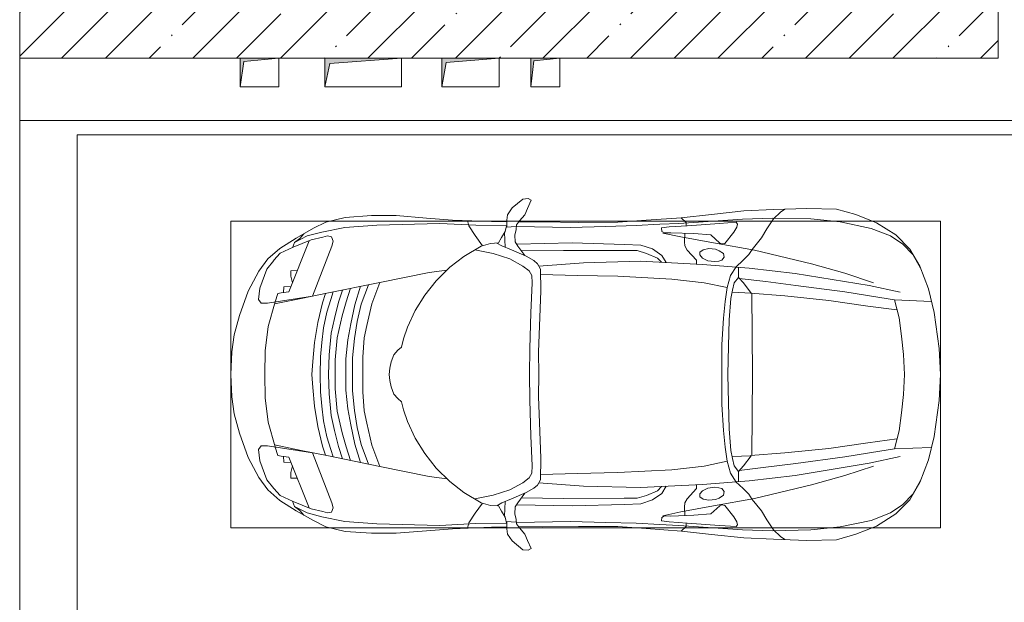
# Model space of a CAD drawing. Header units: millimetres. Extents: x -32229 to 170644, y -13689 to 125138.
# Tile 19 of 256: x -6265 to -1132, y 49736 to 52775. Entities that reach past the tile are written whole.
import ezdxf

# ---------------------------------------------------------------- set-up
doc = ezdxf.new("R2010")
doc.units = ezdxf.units.MM
for name, color, linetype, lineweight in [('A-DETL-GENF', 7, 'Continuous', 18), ('A-FLOR', 7, 'Continuous', 18), ('A-WALL', 7, 'Continuous', 18), ('A-WALL-PATT', 7, 'Continuous', 40), ('C-PRKG', 7, 'Continuous', 18), ('M-EQPM', 7, 'Continuous', 18)]:
    doc.layers.add(name, color=color, linetype=linetype, lineweight=lineweight)

# ---------------------------------------------------------------- blocks, each defined once
blk = doc.blocks.new('АР_Машиноместо - 4900x2400_М__5300х2500_-V14--01 ЭО')
at = {"layer": 'A-DETL-GENF', "color": 253, "lineweight": 13, "true_color": 0xaaaaaa}
for p, q in [((1044.2, -818.6), (943.3, -845.1)), ((1132.7, -806), (1044.2, -818.6)), ((1250, -800), (1132.7, -806)), ((1250, -800), (1367.3, -806)), ((1367.3, -806), (1455.8, -818.6)), ((1455.8, -818.6), (1556.7, -845.1)), ((943.3, -845.1), (815.8, -891)), ((1556.7, -845.1), (1684.2, -891)), ((815.8, -891), (711.9, -946.2)), ((1684.2, -891), (1788.1, -946.2)), ((711.9, -946.2), (647.2, -992.8)), ((800.1, -952.6), (700.9, -989.1)), ((859, -944.1), (800.1, -952.6)), ((877.7, -958.9), (859, -944.1)), ((877.7, -991.4), (877.7, -958.9)), ((1622.3, -958.9), (1641, -944.1)), ((1622.3, -991.4), (1622.3, -958.9)), ((1641, -944.1), (1699.9, -952.6)), ((1699.9, -952.6), (1799.1, -989.1)), ((1788.1, -946.2), (1852.8, -992.8)), ((647.2, -992.8), (593.2, -1056.8)), ((654.7, -1024.4), (617.9, -1057.3)), ((700.9, -989.1), (655, -1024.3)), ((841.1, -1225.9), (877.7, -991.4)), ((1000.2, -994.5), (871.4, -1031.3)), ((1127.4, -979.8), (1000.2, -994.5)), ((1250, -977.6), (1127.4, -979.8)), ((1250, -977.6), (1372.6, -979.8)), ((1372.6, -979.8), (1499.8, -994.5)), ((1499.8, -994.5), (1628.6, -1031.3)), ((1658.9, -1225.9), (1622.3, -991.4)), ((1799.1, -989.1), (1845, -1024.3)), ((1845.3, -1024.4), (1882.1, -1057.3)), ((1852.8, -992.8), (1906.8, -1056.8)), ((593.2, -1056.8), (539.3, -1140.4)), ((617.9, -1057.3), (586.9, -1126.3)), ((882.6, -1027.5), (853.8, -1167.4)), ((1617.4, -1027.5), (1646.2, -1167.4)), ((1882.1, -1057.3), (1913.1, -1126.3)), ((1906.8, -1056.8), (1960.7, -1140.4)), ((586.9, -1126.3), (548.2, -1220.1)), ((589, -1121.6), (561.3, -1132.6)), ((1911, -1121.6), (1938.7, -1132.6)), ((1913.1, -1126.3), (1951.8, -1220.1)), ((539.3, -1140.4), (487.4, -1232.1)), ((540.4, -1159.6), (516.2, -1180.5)), ((561.3, -1132.6), (540.4, -1159.6)), ((853.8, -1167.4), (826.8, -1300.9)), ((1646.2, -1167.4), (1673.2, -1300.9)), ((1938.7, -1132.6), (1959.6, -1159.6)), ((1959.6, -1159.6), (1983.8, -1180.5)), ((1960.7, -1140.4), (2012.6, -1232.1)), ((548.2, -1220.1), (535, -1280.6)), ((580.7, -1327.1), (841.1, -1225.9)), ((1182.5, -1227.5), (1084.1, -1236)), ((1250, -1223.7), (1182.5, -1227.5)), ((1250, -1223.7), (1317.5, -1227.5)), ((1317.5, -1227.5), (1415.9, -1236)), ((1919.3, -1327.1), (1658.9, -1225.9)), ((1951.8, -1220.1), (1965, -1280.6)), ((487.4, -1232.1), (455.7, -1296.1)), ((535, -1280.6), (527.2, -1305.2)), ((876.3, -1278.7), (828.3, -1293.7)), ((978.6, -1254.6), (876.3, -1278.7)), ((1084.1, -1236), (978.6, -1254.6)), ((1083.6, -1274.6), (1007.1, -1283.7)), ((1159.1, -1267.9), (1083.6, -1274.6)), ((1250, -1266.6), (1159.1, -1267.9)), ((1250, -1266.6), (1340.9, -1267.9)), ((1340.9, -1267.9), (1416.4, -1274.6)), ((1415.9, -1236), (1521.4, -1254.6)), ((1416.4, -1274.6), (1492.9, -1283.7)), ((1521.4, -1254.6), (1623.7, -1278.7)), ((1623.7, -1278.7), (1671.7, -1293.7)), ((1965, -1280.6), (1972.8, -1305.2)), ((2012.6, -1232.1), (2044.3, -1296.1)), ((455.7, -1296.1), (430.8, -1396.6)), ((527.2, -1305.2), (531.8, -1326)), ((531.8, -1326), (554.4, -1333.3)), ((554.4, -1333.3), (580.7, -1327.1)), ((826.8, -1300.9), (770, -1576.5)), ((859.1, -1321.2), (819.9, -1334.4)), ((925.2, -1301.6), (859.1, -1321.2)), ((1007.1, -1283.7), (925.2, -1301.6)), ((1035, -1323.2), (958.3, -1341.1)), ((1148.3, -1312.4), (1035, -1323.2)), ((1250, -1309.3), (1148.3, -1312.4)), ((1250, -1309.3), (1351.7, -1312.4)), ((1351.7, -1312.4), (1465, -1323.2)), ((1465, -1323.2), (1541.7, -1341.1)), ((1492.9, -1283.7), (1574.8, -1301.6)), ((1574.8, -1301.6), (1640.9, -1321.2)), ((1640.9, -1321.2), (1680.1, -1334.4)), ((1673.2, -1300.9), (1730, -1576.5)), ((1945.6, -1333.3), (1919.3, -1327.1)), ((1968.2, -1326), (1945.6, -1333.3)), ((1972.8, -1305.2), (1968.2, -1326)), ((2044.3, -1296.1), (2069.2, -1396.6)), ((873.8, -1361.2), (809.9, -1383.1)), ((945.3, -1380.6), (871.4, -1401.1)), ((958.3, -1341.1), (873.8, -1361.2)), ((1059, -1354.8), (945.3, -1380.6)), ((1174.5, -1344.2), (1059, -1354.8)), ((1250, -1344.9), (1174.5, -1344.2)), ((1250, -1344.9), (1325.5, -1344.2)), ((1325.5, -1344.2), (1441, -1354.8)), ((1441, -1354.8), (1554.7, -1380.6)), ((1541.7, -1341.1), (1626.2, -1361.2)), ((1554.7, -1380.6), (1628.6, -1401.1)), ((1626.2, -1361.2), (1690.1, -1383.1)), ((430.8, -1396.6), (422, -1534.1)), ((871.4, -1401.1), (800.5, -1424.6)), ((986.2, -1425.6), (887, -1446.5)), ((1070, -1410.4), (986.2, -1425.6)), ((1163.9, -1435.1), (1061.9, -1445.7)), ((1168.3, -1399.8), (1070, -1410.4)), ((1250, -1435.1), (1163.9, -1435.1)), ((1250, -1400.1), (1168.3, -1399.8)), ((1250, -1400.1), (1331.7, -1399.8)), ((1250, -1435.1), (1336.1, -1435.1)), ((1331.7, -1399.8), (1430, -1410.4)), ((1336.1, -1435.1), (1438.1, -1445.7)), ((1430, -1410.4), (1513.8, -1425.6)), ((1513.8, -1425.6), (1613, -1446.5)), ((1628.6, -1401.1), (1699.5, -1424.6)), ((2069.2, -1396.6), (2078, -1534.1)), ((884.3, -1480.8), (782, -1518.1)), ((887, -1446.5), (790.4, -1477.3)), ((973.4, -1459.7), (884.3, -1480.8)), ((1061.9, -1445.7), (973.4, -1459.7)), ((1250, -1488.3), (1159.3, -1489.1)), ((1250, -1488.3), (1340.7, -1489.1)), ((1438.1, -1445.7), (1526.6, -1459.7)), ((1526.6, -1459.7), (1615.7, -1480.8)), ((1613, -1446.5), (1709.6, -1477.3)), ((1615.7, -1480.8), (1718, -1518.1)), ((422, -1534.1), (422, -1662.9)), ((881.7, -1536.4), (770, -1576.5)), ((994.9, -1509.3), (881.7, -1536.4)), ((1060, -1496.1), (994.9, -1509.3)), ((1159.3, -1489.1), (1060, -1496.1)), ((1340.7, -1489.1), (1440, -1496.1)), ((1440, -1496.1), (1505.1, -1509.3)), ((1505.1, -1509.3), (1618.3, -1536.4)), ((1618.3, -1536.4), (1730, -1576.5)), ((2078, -1534.1), (2078, -1662.9)), ((770, -1576.5), (718.3, -1834.2)), ((1730, -1576.5), (1781.7, -1834.2)), ((1184.7, -1635.7), (1147.5, -1650.5)), ((1217.8, -1629.1), (1184.7, -1635.7)), ((1217.8, -1629.1), (1250, -1626.8)), ((1282.2, -1629.1), (1250, -1626.8)), ((1282.2, -1629.1), (1315.3, -1635.7)), ((1315.3, -1635.7), (1352.5, -1650.5)), ((422, -1662.9), (434.8, -1820.7)), ((1107.2, -1689.8), (1064.9, -1700.5)), ((1123.5, -1670.9), (1107.2, -1689.8)), ((1147.5, -1650.5), (1123.5, -1670.9)), ((1352.5, -1650.5), (1376.5, -1670.9)), ((1376.5, -1670.9), (1392.8, -1689.8)), ((1392.8, -1689.8), (1435.1, -1700.5)), ((2078, -1662.9), (2065.2, -1820.7)), ((1004.2, -1721.4), (917, -1761.1)), ((1064.9, -1700.5), (1004.2, -1721.4)), ((1435.1, -1700.5), (1495.8, -1721.4)), ((1495.8, -1721.4), (1583, -1761.1)), ((917, -1761.1), (837.5, -1812.1)), ((1583, -1761.1), (1662.5, -1812.1)), ((434.8, -1820.7), (444.9, -1956.8)), ((718.3, -1834.2), (705.7, -1926.7)), ((837.5, -1812.1), (761.1, -1871.7)), ((1662.5, -1812.1), (1738.9, -1871.7)), ((1781.7, -1834.2), (1794.3, -1926.7)), ((2065.2, -1820.7), (2055.1, -1956.8)), ((761.1, -1871.7), (690.7, -1941.6)), ((1738.9, -1871.7), (1809.3, -1941.6)), ((690.7, -1941.6), (634.6, -2015)), ((1809.3, -1941.6), (1865.4, -2015)), ((444.9, -1956.8), (453, -2159.1)), ((2055.1, -1956.8), (2047, -2159.1)), ((475.1, -2041), (447.5, -2034.4)), ((525.5, -2074.6), (475.1, -2041)), ((634.6, -2015), (580.7, -2105.7)), ((1865.4, -2015), (1919.3, -2105.7)), ((1974.5, -2074.6), (2024.9, -2041)), ((2024.9, -2041), (2052.5, -2034.4)), ((578.8, -2112.6), (525.5, -2074.6)), ((619.7, -2168.6), (600.3, -2072.7)), ((1880.3, -2168.6), (1899.7, -2072.7)), ((1921.2, -2112.6), (1974.5, -2074.6)), ((567.1, -2153.8), (564.3, -2195.4)), ((580.7, -2105.7), (567.1, -2153.8)), ((1919.3, -2105.7), (1932.9, -2153.8)), ((1932.9, -2153.8), (1935.7, -2195.4)), ((453, -2159.1), (455, -2238.9)), ((564.3, -2195.4), (536.7, -2211.8)), ((579.9, -2213.8), (564.9, -2186.5)), ((647.3, -2254.2), (619.7, -2168.6)), ((1852.7, -2254.2), (1880.3, -2168.6)), ((1920.1, -2213.8), (1935.1, -2186.5)), ((1935.7, -2195.4), (1963.3, -2211.8)), ((2047, -2159.1), (2045, -2238.9)), ((381.7, -2266.4), (417.4, -2243.4)), ((417.4, -2243.4), (445.1, -2238.7)), ((445.1, -2238.7), (481.8, -2239.5)), ((505.1, -2230), (467.5, -2239.2)), ((482, -2235.6), (479.1, -2288.7)), ((536.7, -2211.8), (505.1, -2230)), ((586.6, -2231.3), (510.1, -2227.1)), ((600.8, -2263), (579.9, -2213.8)), ((685.1, -2322.3), (647.3, -2254.2)), ((1814.9, -2322.3), (1852.7, -2254.2)), ((1899.2, -2263), (1920.1, -2213.8)), ((1913.4, -2231.3), (1989.9, -2227.1)), ((1963.3, -2211.8), (1994.9, -2230)), ((1994.9, -2230), (2032.5, -2239.2)), ((2018, -2235.6), (2020.9, -2288.7)), ((2054.9, -2238.7), (2018.2, -2239.5)), ((2082.6, -2243.4), (2054.9, -2238.7)), ((2118.3, -2266.4), (2082.6, -2243.4)), ((335.2, -2322.3), (381.7, -2266.4)), ((449.8, -2306.1), (417.4, -2333.8)), ((470, -2290), (449.8, -2306.1)), ((454.5, -2423.6), (456, -2301.1)), ((493.6, -2288.6), (470, -2290)), ((523.3, -2281.2), (493.6, -2288.6)), ((559, -2282.6), (523.3, -2281.2)), ((580.6, -2296), (559, -2282.6)), ((630.6, -2332.9), (580.6, -2296)), ((633.8, -2340.5), (600.8, -2263)), ((1866.2, -2340.5), (1899.2, -2263)), ((1869.4, -2332.9), (1919.4, -2296)), ((1919.4, -2296), (1941, -2282.6)), ((1941, -2282.6), (1976.7, -2281.2)), ((1976.7, -2281.2), (2006.4, -2288.6)), ((2006.4, -2288.6), (2030, -2290)), ((2030, -2290), (2050.2, -2306.1)), ((2045.5, -2423.6), (2044, -2301.1)), ((2050.2, -2306.1), (2082.6, -2333.8)), ((2164.8, -2322.3), (2118.3, -2266.4)), ((333.1, -2350.6), (335.2, -2322.3)), ((341.2, -2366.2), (333.1, -2350.6)), ((384.4, -2347.9), (341.2, -2366.2)), ((417.4, -2333.8), (384.4, -2347.9)), ((603.5, -2534.3), (606.1, -2314.9)), ((656.7, -2380.3), (633.8, -2340.5)), ((710, -2355.4), (685.1, -2322.3)), ((734.3, -2368.8), (710, -2355.4)), ((1115.2, -2358.7), (929.1, -2364.1)), ((1250, -2357.8), (1115.2, -2358.7)), ((1250, -2357.8), (1384.8, -2358.7)), ((1384.8, -2358.7), (1570.9, -2364.1)), ((1765.7, -2368.8), (1790, -2355.4)), ((1790, -2355.4), (1814.9, -2322.3)), ((1843.3, -2380.3), (1866.2, -2340.5)), ((1896.5, -2534.3), (1893.9, -2314.9)), ((2082.6, -2333.8), (2115.6, -2347.9)), ((2115.6, -2347.9), (2158.8, -2366.2)), ((2158.8, -2366.2), (2166.9, -2350.6)), ((2166.9, -2350.6), (2164.8, -2322.3)), ((672.8, -2399.7), (656.7, -2380.3)), ((684.8, -2406.5), (667.8, -2638.3)), ((700.6, -2415.4), (672.8, -2399.7)), ((772.7, -2371.5), (734.3, -2368.8)), ((929.1, -2364.1), (772.7, -2371.5)), ((999.2, -2409.3), (813.8, -2416.7)), ((1132.7, -2404.6), (999.2, -2409.3)), ((1250, -2406.6), (1132.7, -2404.6)), ((1250, -2406.6), (1367.3, -2404.6)), ((1367.3, -2404.6), (1500.8, -2409.3)), ((1500.8, -2409.3), (1686.2, -2416.7)), ((1570.9, -2364.1), (1727.3, -2371.5)), ((1727.3, -2371.5), (1765.7, -2368.8)), ((1799.4, -2415.4), (1827.2, -2399.7)), ((1815.2, -2406.5), (1832.2, -2638.3)), ((1827.2, -2399.7), (1843.3, -2380.3)), ((456.8, -2613.6), (454.5, -2423.6)), ((813.8, -2416.7), (700.6, -2415.4)), ((1686.2, -2416.7), (1799.4, -2415.4)), ((2043.2, -2613.6), (2045.5, -2423.6)), ((604.4, -2850.8), (603.5, -2534.3)), ((1895.6, -2850.8), (1896.5, -2534.3)), ((456.1, -2818.3), (456.8, -2613.6)), ((2043.9, -2818.3), (2043.2, -2613.6)), ((667.8, -2638.3), (659.3, -2936)), ((1832.2, -2638.3), (1840.7, -2936)), ((446, -2964.8), (456.1, -2818.3)), ((2054, -2964.8), (2043.9, -2818.3)), ((604.4, -2919.4), (604.4, -2850.8)), ((1895.6, -2919.4), (1895.6, -2850.8)), ((618.7, -2966.7), (604.4, -2919.4)), ((1881.3, -2966.7), (1895.6, -2919.4)), ((432.8, -3149.3), (446, -2964.8)), ((643.6, -3024.6), (618.7, -2966.7)), ((659.3, -2936), (676.4, -3260.1)), ((1840.7, -2936), (1823.6, -3260.1)), ((1856.4, -3024.6), (1881.3, -2966.7)), ((2067.2, -3149.3), (2054, -2964.8)), ((665.1, -3046.1), (643.6, -3024.6)), ((1834.9, -3046.1), (1856.4, -3024.6)), ((485.6, -3046.1), (480.8, -3085)), ((504.5, -3046.6), (485.6, -3046.1)), ((512.2, -3061.4), (504.5, -3046.6)), ((510.9, -3094.6), (512.2, -3061.4)), ((1987.8, -3061.4), (1995.5, -3046.6)), ((1989.1, -3094.6), (1987.8, -3061.4)), ((1995.5, -3046.6), (2014.4, -3046.1)), ((2014.4, -3046.1), (2019.2, -3085)), ((480.8, -3085), (474.8, -3179.9)), ((515.3, -3213.7), (510.9, -3094.6)), ((1984.7, -3213.7), (1989.1, -3094.6)), ((2019.2, -3085), (2025.2, -3179.9)), ((415.7, -3305.9), (432.8, -3149.3)), ((456.9, -3174.2), (432.9, -3148.3)), ((475.2, -3173.5), (456.9, -3174.2)), ((474.8, -3179.9), (462.2, -3347.3)), ((558.4, -3165.4), (513.6, -3168)), ((579.5, -3167.7), (558.4, -3165.4)), ((601.7, -3179.4), (579.5, -3167.7)), ((654.5, -3228.1), (601.7, -3179.4)), ((1845.5, -3228.1), (1898.3, -3179.4)), ((1898.3, -3179.4), (1920.5, -3167.7)), ((1920.5, -3167.7), (1941.6, -3165.4)), ((1941.6, -3165.4), (1986.4, -3168)), ((2024.8, -3173.5), (2043.1, -3174.2)), ((2025.2, -3179.9), (2037.8, -3347.3)), ((2043.1, -3174.2), (2067.1, -3148.3)), ((2084.3, -3305.9), (2067.1, -3148.3)), ((522.2, -3303.2), (515.3, -3213.7)), ((674.6, -3227.6), (654.5, -3228.1)), ((1825.4, -3227.6), (1845.5, -3228.1)), ((1977.8, -3303.2), (1984.7, -3213.7)), ((599.8, -3262.3), (593.6, -3292.5)), ((612.1, -3245.7), (599.8, -3262.3)), ((626.8, -3246.1), (612.1, -3245.7)), ((643.2, -3259.9), (626.8, -3246.1)), ((657.2, -3286.3), (643.2, -3259.9)), ((676.4, -3260.1), (695.7, -3502.8)), ((1823.6, -3260.1), (1804.3, -3502.8)), ((1842.8, -3286.3), (1856.8, -3259.9)), ((1856.8, -3259.9), (1873.2, -3246.1)), ((1873.2, -3246.1), (1887.9, -3245.7)), ((1887.9, -3245.7), (1900.2, -3262.3)), ((1900.2, -3262.3), (1906.4, -3292.5)), ((397.1, -3474.2), (415.7, -3305.9)), ((564.6, -3349.7), (522.2, -3303.2)), ((593.6, -3292.5), (597.1, -3327.4)), ((597.1, -3327.4), (605.2, -3346.8)), ((661.1, -3321.2), (657.2, -3286.3)), ((658.7, -3344.5), (661.1, -3321.2)), ((1838.9, -3321.2), (1842.8, -3286.3)), ((1841.3, -3344.5), (1838.9, -3321.2)), ((1902.9, -3327.4), (1894.8, -3346.8)), ((1906.4, -3292.5), (1902.9, -3327.4)), ((1935.4, -3349.7), (1977.8, -3303.2)), ((2102.9, -3474.2), (2084.3, -3305.9)), ((462.2, -3347.3), (456.6, -3434.5)), ((508, -3422.8), (566.8, -3375.1)), ((569.7, -3360.7), (564.6, -3349.7)), ((566.8, -3375.1), (569.7, -3360.7)), ((605.2, -3346.8), (620, -3369.3)), ((620, -3369.3), (638.7, -3372.5)), ((638.7, -3372.5), (654.1, -3360.7)), ((654.1, -3360.7), (658.7, -3344.5)), ((1845.9, -3360.7), (1841.3, -3344.5)), ((1861.3, -3372.5), (1845.9, -3360.7)), ((1880, -3369.3), (1861.3, -3372.5)), ((1894.8, -3346.8), (1880, -3369.3)), ((1930.3, -3360.7), (1935.4, -3349.7)), ((1933.2, -3375.1), (1930.3, -3360.7)), ((1992, -3422.8), (1933.2, -3375.1)), ((2037.8, -3347.3), (2043.4, -3434.5)), ((456.6, -3434.5), (466.2, -3441.1)), ((481.5, -3439.1), (508, -3422.8)), ((690.2, -3433.7), (654.7, -3470.4)), ((773, -3424.2), (744.1, -3447.2)), ((811.1, -3414.8), (773, -3424.2)), ((853.3, -3407.2), (811.1, -3414.8)), ((825.6, -3512.1), (821, -3413)), ((965.3, -3397.8), (853.3, -3407.2)), ((1102.5, -3394.3), (965.3, -3397.8)), ((1250, -3391.3), (1102.5, -3394.3)), ((1250, -3391.3), (1397.5, -3394.3)), ((1397.5, -3394.3), (1534.7, -3397.8)), ((1534.7, -3397.8), (1646.7, -3407.2)), ((1646.7, -3407.2), (1688.9, -3414.8)), ((1674.4, -3512.1), (1679, -3413)), ((1688.9, -3414.8), (1727, -3424.2)), ((1727, -3424.2), (1755.7, -3447)), ((1809.8, -3433.7), (1845.3, -3470.4)), ((2018.5, -3439.1), (1992, -3422.8)), ((2043.4, -3434.5), (2033.8, -3441.1)), ((390.2, -3630), (397.1, -3474.2)), ((466.2, -3441.1), (481.5, -3439.1)), ((654.7, -3470.4), (624.9, -3501.2)), ((744.1, -3447.2), (691.3, -3447.2)), ((744.3, -3447), (773.2, -3472.4)), ((773.2, -3472.4), (825.6, -3512.1)), ((1726.8, -3472.4), (1674.4, -3512.1)), ((1755.7, -3447), (1726.8, -3472.4)), ((1755.7, -3447.2), (1808.7, -3447.2)), ((1845.3, -3470.4), (1875.1, -3501.2)), ((2033.8, -3441.1), (2018.5, -3439.1)), ((2109.8, -3630), (2102.9, -3474.2)), ((598.3, -3518.6), (537.9, -3567)), ((624.9, -3501.2), (598.3, -3518.6)), ((840.1, -3687.8), (826.6, -3509.6)), ((1250, -3520.1), (827.2, -3517.2)), ((1250, -3520.1), (1672.8, -3517.2)), ((1659.9, -3687.8), (1673.4, -3509.6)), ((1875.1, -3501.2), (1901.7, -3518.6)), ((1901.7, -3518.6), (1962.1, -3567)), ((537.9, -3567), (491.4, -3594.2)), ((1962.1, -3567), (2008.6, -3594.2)), ((384, -3802.9), (390.2, -3630)), ((438.6, -3629.8), (403.8, -3665.5)), ((491.4, -3594.2), (438.6, -3629.8)), ((2008.6, -3594.2), (2061.4, -3629.8)), ((2061.4, -3629.8), (2096.2, -3665.5)), ((2116, -3802.9), (2109.8, -3630)), ((403.8, -3665.5), (388.1, -3688.4)), ((863.9, -3917.5), (840.1, -3687.8)), ((1636.1, -3917.5), (1659.9, -3687.8)), ((2096.2, -3665.5), (2111.9, -3688.4)), ((387.4, -3958.4), (384, -3802.9)), ((2112.6, -3958.4), (2116, -3802.9)), ((893.6, -4121.6), (863.9, -3917.5)), ((1606.4, -4121.6), (1636.1, -3917.5)), ((416.4, -4059.2), (387.4, -3958.4)), ((2083.6, -4059.2), (2112.6, -3958.4)), ((458.6, -4167), (416.4, -4059.2)), ((2041.4, -4167), (2083.6, -4059.2)), ((914, -4272.5), (893.6, -4121.6)), ((1586, -4272.5), (1606.4, -4121.6)), ((522.5, -4267.9), (458.6, -4167)), ((1977.5, -4267.9), (2041.4, -4167)), ((955.5, -4283.9), (861, -4259.4)), ((1544.5, -4283.9), (1639, -4259.4)), ((596.3, -4340.6), (522.5, -4267.9)), ((861.2, -4260.3), (869.3, -4451.1)), ((1050.4, -4297.3), (955.5, -4283.9)), ((1146, -4306.7), (1050.4, -4297.3)), ((1250, -4312), (1146, -4306.7)), ((1250, -4312), (1354, -4306.7)), ((1354, -4306.7), (1449.6, -4297.3)), ((1449.6, -4297.3), (1544.5, -4283.9)), ((1638.8, -4260.3), (1630.7, -4451.1)), ((1903.7, -4340.6), (1977.5, -4267.9)), ((686, -4391.6), (596.3, -4340.6)), ((1814, -4391.6), (1903.7, -4340.6)), ((804.4, -4436.7), (686, -4391.6)), ((1695.6, -4436.7), (1814, -4391.6)), ((927, -4466.6), (804.4, -4436.7)), ((1573, -4466.6), (1695.6, -4436.7)), ((1114.6, -4493), (927, -4466.6)), ((1250, -4500), (1114.6, -4493)), ((1250, -4500), (1385.4, -4493)), ((1385.4, -4493), (1573, -4466.6))]:
    blk.add_line(p, q, dxfattribs=at)
at = {"layer": 'A-DETL-GENF', "color": 254, "lineweight": 13, "true_color": 0xd4d4d4}
for p, q in [((792.9, -1076.2), (791.2, -1114.5)), ((823.3, -1074.4), (792.9, -1076.2)), ((824.1, -1063.7), (818.8, -1102.9)), ((827.7, -1045), (824.1, -1063.7)), ((871.3, -1031.9), (827.7, -1045)), ((1628.7, -1031.9), (1672.3, -1045)), ((1672.3, -1045), (1675.9, -1063.7)), ((1675.9, -1063.7), (1681.2, -1102.9)), ((1676.7, -1074.4), (1707.1, -1076.2)), ((1707.1, -1076.2), (1708.8, -1114.5)), ((818.8, -1102.9), (554, -1208.1)), ((709.1, -1112.7), (708.2, -1146.9)), ((737.7, -1113.6), (709.1, -1112.7)), ((772.6, -1121.3), (737.7, -1113.6)), ((1681.2, -1102.9), (1946, -1208.1)), ((1727.4, -1121.3), (1762.3, -1113.6)), ((1762.3, -1113.6), (1790.9, -1112.7)), ((1790.9, -1112.7), (1791.8, -1146.9)), ((561.7, -1132.1), (527.9, -1198.6)), ((1938.3, -1132.1), (1972.1, -1198.6)), ((527.9, -1198.6), (507.4, -1274.3)), ((1972.1, -1198.6), (1992.6, -1274.3)), ((507.4, -1274.3), (483.4, -1395.6)), ((1992.6, -1274.3), (2016.6, -1395.6)), ((483.4, -1395.6), (470.9, -1561.4)), ((2016.6, -1395.6), (2029.1, -1561.4)), ((470.9, -1561.4), (462.8, -1889.5)), ((2029.1, -1561.4), (2037.2, -1889.5)), ((462.8, -1889.5), (471.8, -2077.7)), ((2037.2, -1889.5), (2028.2, -2077.7)), ((471.8, -2077.7), (474.5, -2239.3)), ((2028.2, -2077.7), (2025.5, -2239.3)), ((483.3, -2571.4), (478, -2290)), ((570.6, -2291.4), (564.4, -2580.5)), ((1929.4, -2291.4), (1935.6, -2580.5)), ((2016.7, -2571.4), (2022, -2290)), ((728.4, -2415.7), (733.8, -2606.7)), ((1771.6, -2415.7), (1766.2, -2606.7)), ((477.8, -2754.7), (483.3, -2571.4)), ((564.4, -2580.5), (571.6, -2853.3)), ((733.8, -2606.7), (737.8, -2818.3)), ((1766.2, -2606.7), (1762.2, -2818.3)), ((1935.6, -2580.5), (1928.4, -2853.3)), ((2022.2, -2754.7), (2016.7, -2571.4)), ((473.9, -2913.7), (477.8, -2754.7)), ((2026.1, -2913.7), (2022.2, -2754.7)), ((737.8, -2818.3), (752.8, -3099)), ((1762.2, -2818.3), (1747.2, -3099)), ((571.6, -2853.3), (575.7, -2937.4)), ((1928.4, -2853.3), (1924.3, -2937.4)), ((466.3, -3036.3), (473.9, -2913.7)), ((2033.7, -3036.3), (2026.1, -2913.7)), ((575.7, -2937.4), (595.2, -2997.9)), ((1924.3, -2937.4), (1904.8, -2997.9)), ((595.2, -2997.9), (629, -3048.1)), ((1904.8, -2997.9), (1871, -3048.1)), ((462, -3136.6), (466.3, -3036.3)), ((512.5, -3053.2), (532.7, -3145.9)), ((629, -3048.1), (666.7, -3069.7)), ((1871, -3048.1), (1833.3, -3069.7)), ((1987.5, -3053.2), (1967.3, -3145.9)), ((2038, -3136.6), (2033.7, -3036.3)), ((752.8, -3099), (771.7, -3268.5)), ((1747.2, -3099), (1728.3, -3268.5)), ((439.5, -3468.5), (462, -3136.6)), ((532.7, -3145.9), (564, -3316.2)), ((1967.3, -3145.9), (1936, -3316.2)), ((2060.5, -3468.5), (2038, -3136.6)), ((771.7, -3268.5), (797.1, -3388.2)), ((1728.3, -3268.5), (1702.9, -3388.2)), ((564, -3316.2), (602.3, -3530.2)), ((1936, -3316.2), (1897.7, -3530.2)), ((870, -3377.1), (797.1, -3388.2)), ((957.1, -3368.9), (870, -3377.1)), ((1093.5, -3360.7), (957.1, -3368.9)), ((1250, -3360.7), (1093.5, -3360.7)), ((1250, -3360.7), (1406.5, -3360.7)), ((1406.5, -3360.7), (1542.9, -3368.9)), ((1542.9, -3368.9), (1630, -3377.1)), ((1630, -3377.1), (1702.9, -3388.2)), ((734.6, -3405.8), (688.5, -3435.5)), ((797.1, -3388.2), (734.6, -3405.8)), ((1702.9, -3388.2), (1765.4, -3405.8)), ((1765.4, -3405.8), (1811.5, -3435.5)), ((434.2, -3623.7), (439.5, -3468.5)), ((749.1, -3450.8), (765.5, -3589.1)), ((1750.9, -3450.8), (1734.5, -3589.1)), ((2065.8, -3623.7), (2060.5, -3468.5)), ((602.3, -3530.2), (673.6, -3827.1)), ((695.7, -3502.8), (723.2, -3741.5)), ((1804.3, -3502.8), (1776.8, -3741.5)), ((1897.7, -3530.2), (1826.4, -3827.1)), ((765.5, -3589.1), (785.7, -3746.6)), ((1734.5, -3589.1), (1714.3, -3746.6)), ((438.6, -3823.4), (434.2, -3623.7)), ((2061.4, -3823.4), (2065.8, -3623.7)), ((723.2, -3741.5), (786.9, -4128.3)), ((785.7, -3746.6), (819.4, -4000.8)), ((1714.3, -3746.6), (1680.6, -4000.8)), ((1776.8, -3741.5), (1713.1, -4128.3)), ((454.7, -3976.8), (438.6, -3823.4)), ((673.6, -3827.1), (722.7, -4001.8)), ((1826.4, -3827.1), (1777.3, -4001.8)), ((2045.3, -3976.8), (2061.4, -3823.4)), ((488.6, -4138.1), (454.7, -3976.8)), ((722.7, -4001.8), (771.7, -4149.8)), ((819.4, -4000.8), (849, -4182.8)), ((1680.6, -4000.8), (1651, -4182.8)), ((1777.3, -4001.8), (1728.3, -4149.8)), ((2011.4, -4138.1), (2045.3, -3976.8)), ((527.8, -4239.8), (488.6, -4138.1)), ((786.9, -4128.3), (821.1, -4289.8)), ((1713.1, -4128.3), (1678.9, -4289.8)), ((1972.2, -4239.8), (2011.4, -4138.1)), ((849, -4182.8), (861.2, -4260.3)), ((1651, -4182.8), (1638.8, -4260.3)), ((571.5, -4303.1), (527.8, -4239.8)), ((1928.5, -4303.1), (1972.2, -4239.8)), ((625, -4354.8), (571.5, -4303.1)), ((1875, -4354.8), (1928.5, -4303.1)), ((696.3, -4395.8), (625, -4354.8)), ((1803.7, -4395.8), (1875, -4354.8))]:
    blk.add_line(p, q, dxfattribs=at)
at = {"layer": 'C-PRKG', "color": 253, "lineweight": 13, "true_color": 0xaaaaaa}
for p, q in [((2500, 0), (0, 0)), ((2500, 0), (2500, -5300)), ((450, -800), (450, -4500)), ((450, -800), (2050, -800)), ((2050, -800), (2050, -4500)), ((450, -4500), (2050, -4500))]:
    blk.add_line(p, q, dxfattribs=at)
blk = doc.blocks.new('АР_Канал вертикальный прямоугольный - ЭОМ-6260326--01 ЭО')
at = {"layer": 'M-EQPM', "lineweight": 13, "true_color": 0xe2e2e2}
blk.add_hatch(color=254, dxfattribs=at).paths.add_polyline_path([(-75, -75), (-60, 60), (75, 75), (-75, 75)])
at = {"layer": 'M-EQPM', "color": 253, "lineweight": 13, "true_color": 0xaaaaaa}
for p, q in [((75, 75), (-75, 75)), ((-75, 75), (-75, -75)), ((75, 75), (-75, 75)), ((-75, 75), (-75, -75)), ((-75, -75), (-75, 75)), ((-75, 75), (75, 75)), ((-75, -75), (-60, 60)), ((-75, -75), (-60, 60)), ((-60, 60), (75, 75)), ((-60, 60), (75, 75)), ((75, -75), (75, 75)), ((75, 75), (75, -75)), ((-75, -75), (75, -75)), ((75, -75), (-75, -75))]:
    blk.add_line(p, q, dxfattribs=at)
blk = doc.blocks.new('АР_Канал вертикальный прямоугольный - ЭОМ-6260329--01 ЭО')
at = {"layer": 'M-EQPM', "lineweight": 13, "true_color": 0xe2e2e2}
blk.add_hatch(color=254, dxfattribs=at).paths.add_polyline_path([(-150, -75), (-127.5, 52.5), (150, 75), (-150, 75)])
at = {"layer": 'M-EQPM', "color": 253, "lineweight": 13, "true_color": 0xaaaaaa}
for p, q in [((150, 75), (-150, 75)), ((-150, 75), (-150, -75)), ((150, 75), (-150, 75)), ((-150, 75), (-150, -75)), ((-150, -75), (-150, 75)), ((-150, 75), (150, 75)), ((-150, -75), (-127.5, 52.5)), ((-150, -75), (-127.5, 52.5)), ((-127.5, 52.5), (150, 75)), ((-127.5, 52.5), (150, 75)), ((150, -75), (150, 75)), ((150, 75), (150, -75)), ((-150, -75), (150, -75)), ((150, -75), (-150, -75))]:
    blk.add_line(p, q, dxfattribs=at)
blk = doc.blocks.new('АР_Канал вертикальный прямоугольный - ЭОМ-6260332--01 ЭО')
at = {"layer": 'M-EQPM', "lineweight": 13, "true_color": 0xe2e2e2}
blk.add_hatch(color=254, dxfattribs=at).paths.add_polyline_path([(-200, -75), (-172.5, 47.5), (200, 75), (-200, 75)])
at = {"layer": 'M-EQPM', "color": 253, "lineweight": 13, "true_color": 0xaaaaaa}
for p, q in [((200, 75), (-200, 75)), ((-200, 75), (-200, -75)), ((200, 75), (-200, 75)), ((-200, 75), (-200, -75)), ((-200, -75), (-200, 75)), ((-200, 75), (200, 75)), ((-172.5, 47.5), (200, 75)), ((-172.5, 47.5), (200, 75)), ((200, -75), (200, 75)), ((200, 75), (200, -75)), ((-200, -75), (-172.5, 47.5)), ((-200, -75), (-172.5, 47.5)), ((-200, -75), (200, -75)), ((200, -75), (-200, -75))]:
    blk.add_line(p, q, dxfattribs=at)
blk = doc.blocks.new('АР_Канал вертикальный прямоугольный - ЭОМ-6260335--01 ЭО')
at = {"layer": 'M-EQPM', "lineweight": 13, "true_color": 0xe2e2e2}
blk.add_hatch(color=254, dxfattribs=at).paths.add_polyline_path([(-100, -75), (-82.5, 57.5), (100, 75), (-100, 75)])
at = {"layer": 'M-EQPM', "color": 253, "lineweight": 13, "true_color": 0xaaaaaa}
for p, q in [((100, 75), (-100, 75)), ((-100, 75), (-100, -75)), ((100, 75), (-100, 75)), ((-100, 75), (-100, -75)), ((-100, -75), (-100, 75)), ((-100, 75), (100, 75)), ((-100, -75), (-82.5, 57.5)), ((-100, -75), (-82.5, 57.5)), ((-82.5, 57.5), (100, 75)), ((-82.5, 57.5), (100, 75)), ((100, -75), (100, 75)), ((100, 75), (100, -75)), ((-100, -75), (100, -75)), ((100, -75), (-100, -75))]:
    blk.add_line(p, q, dxfattribs=at)
blk = doc.blocks.new('Наметкина 10_РД_АР_П_rvt-1--01 ЭО')
at = {"layer": 'A-WALL-PATT', "lineweight": 5, "true_color": 0xaaaaaa}
h = blk.add_hatch(dxfattribs=at)
h.set_pattern_fill('FP_1', color=253, style=0, pattern_type=2)
h.set_pattern_definition([(45, (0, 0), (-228.0985, 228.0985), []), (45, (228.1, 0), (-228.0985, 228.0985), [403.225, -80.645, 6.706, -73.939])])
h.paths.add_polyline_path([(-3449.7, 52575), (-1164.7, 52575), (-1164.7, 52975), (-6264.7, 52975), (-6264.7, 52575), (-3464.7, 52575)])
at = {"layer": 'A-FLOR', "color": 253, "lineweight": 13, "true_color": 0xaaaaaa}
for p, q in [((-6264.7, 52575), (-6264.7, 46650)), ((-6264.7, 52575), (-6264.7, 52250)), ((-6264.7, 46650), (-6264.7, 52250)), ((-6264.7, 52250), (5235.3, 52250))]:
    blk.add_line(p, q, dxfattribs=at)
at = {"layer": 'A-WALL', "color": 253, "lineweight": 13, "true_color": 0xaaaaaa}
for p, q in [((-6264.7, 52975), (-6264.7, 52575)), ((-1164.7, 52575), (-1164.7, 52975)), ((-6264.7, 52575), (-5114.6, 52575)), ((-4914.6, 52575), (-4674.7, 52575)), ((-4274.7, 52575), (-4064.7, 52575)), ((-3764.7, 52575), (-3599.7, 52575)), ((-3449.7, 52575), (-1164.7, 52575))]:
    blk.add_line(p, q, dxfattribs=at)
at = {"layer": 'C-PRKG', "color": 253, "lineweight": 13, "true_color": 0xaaaaaa, "rotation": 90.00000000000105}
blk.add_blockref('АР_Машиноместо - 4900x2400_М__5300х2500_-V14--01 ЭО', (-5964.7, 49675), dxfattribs=at)
at = {"layer": 'M-EQPM', "color": 253, "lineweight": 13, "true_color": 0xaaaaaa}
for name, p in [('АР_Канал вертикальный прямоугольный - ЭОМ-6260335--01 ЭО', (-5014.6, 52500)), ('АР_Канал вертикальный прямоугольный - ЭОМ-6260332--01 ЭО', (-4474.7, 52500)), ('АР_Канал вертикальный прямоугольный - ЭОМ-6260329--01 ЭО', (-3914.7, 52500)), ('АР_Канал вертикальный прямоугольный - ЭОМ-6260326--01 ЭО', (-3524.7, 52500))]:
    blk.add_blockref(name, p, dxfattribs=at)

msp = doc.modelspace()

# ---------------------------------------------------------------- block references
at = {"lineweight": 5}
msp.add_blockref('Наметкина 10_РД_АР_П_rvt-1--01 ЭО', (0, 0), dxfattribs=at)

doc.saveas('drawing.dxf')
